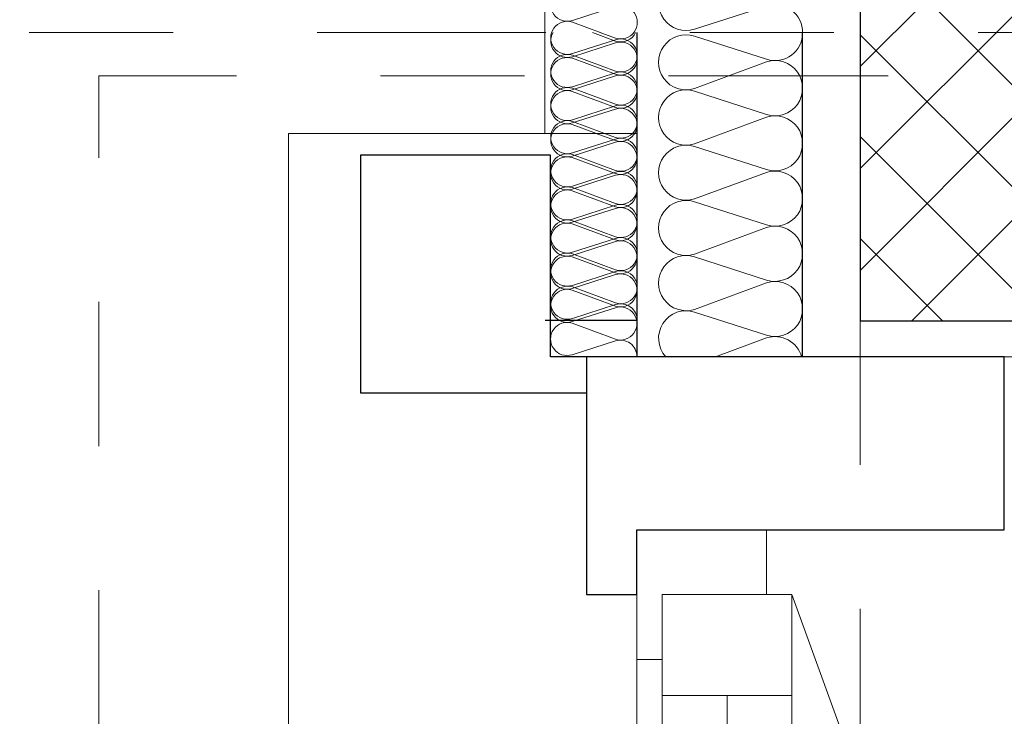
# Model space of a CAD drawing. Header units: metres. Extents: x -180 to 4, y -49 to 6.
# Tile 171 of 256: x -176.205 to -175.521, y -0.922 to -0.438. Entities that reach past the tile are written whole.
import ezdxf

# ---------------------------------------------------------------- set-up
doc = ezdxf.new("R2010")
doc.units = ezdxf.units.M
doc.header["$LTSCALE"] = 0.05
doc.header["$PDMODE"] = 1
doc.header["$PDSIZE"] = -2
for name, pattern in [('ISO-10 Strichpunktlinie', [4.699, 3.048, -0.762, 0.127, -0.762]), ('Linienart-20', [2.116531, 1.058062, -1.058469]), ('Linienart-34', [4.233, 2.116, -2.117]), ('Linienart-53', [5.291531, 3.175, -1.058062, 0.352704, -0.705764])]:
    doc.linetypes.add(name, pattern=pattern)
doc.layers.get('0').update_dxf_attribs({"lineweight": 25})
for name, color, linetype, lineweight, true_color in [('30 -33 Aussenwände- 3 Aussenstützen', 7, 'Continuous', 50, 0x0000dd), ('30 -33 Aussenwände- 7 Fassade_ Elemente', 7, 'Continuous', 9, 0x00aacc), ('30 -35 Decken- 1 Konstruktion-Träger- Stahlbeton', 7, 'Continuous', 13, 0x33aa00), ('70 -72 Beschriftung- 1 Beschriftung allgemein', 7, 'Continuous', 9, 0xff6633), ('70 -72 Beschriftung- 7 Detailverweise Linie', 7, 'Continuous', 9, 0x00dd00), ('70 -76 Bemaßung- 2 Allgemein', 7, 'Continuous', 5, 0x6666cc), ('CW-Unsichtbar', 7, 'Continuous', 9, 0x599559)]:
    doc.layers.add(name, color=color, linetype=linetype, lineweight=lineweight, true_color=true_color)
doc.layers.add('70 -71 Achsen- 1 Gebäudeachsen', color=7, linetype='Linienart-53', lineweight=18)
doc.layers.add('Keine', color=7, linetype='Continuous', lineweight=9)
doc.styles.add('Arial', font='arial.ttf')
doc.dimstyles.new('k+k 1_50', dxfattribs={"dimtxt": 0.100689, "dimasz": 0.05302, "dimexe": 0.05, "dimexo": 0.15, "dimgap": 0.01, "dimtad": 1, "dimdec": 3, "dimtxsty": 'Arial', "dimblk": 'VW_SLASH', "dimblk1": 'VW_SLASH', "dimblk2": 'VW_SLASH', "dimcen": 0, "dimdle": 0.05, "dimadec": 3, "dimazin": 0, "dimtfac": 0.75, "dimtdec": 3, "dimtix": 1, "dimtmove": 0, "dimatfit": 0, "dimldrblk": 'VW_SLASH-1', "dimfxl": 0.125, "dimfxlon": 1, "dimfrac": 2, "dimtolj": 1, "dimarcsym": 0})
doc.dimstyles.new('k+k_klein', dxfattribs={"dimtxt": 0.100689, "dimasz": 0.05302, "dimexe": 0.05, "dimexo": 0.15, "dimgap": 0.005, "dimtad": 1, "dimdec": 3, "dimtxsty": 'Arial', "dimblk": 'VW_SLASH-2', "dimblk1": 'VW_SLASH-2', "dimblk2": 'VW_SLASH-2', "dimcen": 0, "dimdle": 0.025, "dimadec": 3, "dimazin": 0, "dimtfac": 0.75, "dimtdec": 3, "dimtix": 1, "dimtmove": 0, "dimatfit": 0, "dimldrblk": 'VW_FILLEDARROW', "dimfxl": 0.1, "dimfxlon": 1, "dimfrac": 2, "dimtolj": 1, "dimarcsym": 0})

# ---------------------------------------------------------------- blocks, each defined once
blk = doc.blocks.new('Gruppe-2699')
at = {"color": 255, "linetype": 'Continuous', "lineweight": 9, "transparency": 33554687}
blk.add_wipeout([(-0.605, 0.035), (-0.605, -0.225), (0.605, -0.225), (0.605, 0.035)], dxfattribs=at).dxf.layer = '30 -33 Aussenwände- 7 Fassade_ Elemente'
at = {"layer": '30 -33 Aussenwände- 7 Fassade_ Elemente', "color": 7, "linetype": 'Continuous', "lineweight": 9, "transparency": 33554687, "flags": 128}
blk.add_lwpolyline([(-0.605, 0.035), (-0.605, -0.225), (0.605, -0.225), (0.605, 0.035)], dxfattribs=at)
blk = doc.blocks.new('Gruppe-2700')
at = {"color": 255, "linetype": 'Continuous', "lineweight": 9, "transparency": 33554687}
blk.add_wipeout([(-0.605, 0.125), (-0.605, 0.225), (0.605, 0.225), (0.605, 0.125)], dxfattribs=at).dxf.layer = '30 -33 Aussenwände- 7 Fassade_ Elemente'
at = {"layer": '30 -33 Aussenwände- 7 Fassade_ Elemente', "color": 7, "linetype": 'Continuous', "lineweight": 9, "transparency": 33554687, "flags": 128}
blk.add_lwpolyline([(-0.605, 0.125), (-0.605, 0.225), (0.605, 0.225), (0.605, 0.125)], dxfattribs=at)
blk = doc.blocks.new('Gruppe-2701')
at = {"color": 255, "linetype": 'Continuous', "lineweight": 5, "transparency": 33554687}
blk.add_wipeout([(-0.525, 0.1075), (-0.525, 0.125), (0.525, 0.125), (0.525, 0.1075)], dxfattribs=at).dxf.layer = '30 -33 Aussenwände- 7 Fassade_ Elemente'
blk = doc.blocks.new('Gruppe-2702')
at = {"layer": '30 -33 Aussenwände- 7 Fassade_ Elemente', "color": 7, "linetype": 'Continuous', "lineweight": 9, "transparency": 33554687}
blk.add_line((-0.525, 0.125), (0.525, 0.125), dxfattribs=at)
at = {"color": 255, "linetype": 'Continuous', "lineweight": 9, "transparency": 33554687}
blk.add_wipeout([(-0.5, 0.1075), (0.5, 0.1075), (0.5, 0.0175), (-0.5, 0.0175)], dxfattribs=at).dxf.layer = '30 -33 Aussenwände- 7 Fassade_ Elemente'
at = {"layer": '30 -33 Aussenwände- 7 Fassade_ Elemente', "color": 7, "linetype": 'Continuous', "lineweight": 9, "transparency": 33554687}
blk.add_line((-0.5, 0.0625), (0.5, 0.0625), dxfattribs=at)
at = {"layer": '30 -33 Aussenwände- 7 Fassade_ Elemente', "color": 7, "linetype": 'Continuous', "lineweight": 9, "transparency": 33554687, "flags": 128}
blk.add_lwpolyline([(-0.5, 0.1075), (0.5, 0.1075), (0.5, 0.0175), (-0.5, 0.0175)], close=True, dxfattribs=at)
blk = doc.blocks.new('Gruppe-2703')
at = {"color": 255, "linetype": 'Continuous', "lineweight": 9, "transparency": 33554687}
blk.add_wipeout([(0.605, 0.125), (0.525, 0.125), (0.525, 0.035), (0.605, 0.035)], dxfattribs=at).dxf.layer = '30 -33 Aussenwände- 7 Fassade_ Elemente'
at = {"layer": '30 -33 Aussenwände- 7 Fassade_ Elemente', "color": 7, "linetype": 'Continuous', "lineweight": 9, "transparency": 33554687, "flags": 128}
blk.add_lwpolyline([(0.605, 0.125), (0.525, 0.125), (0.525, 0.035), (0.605, 0.035)], close=True, dxfattribs=at)
at = {"color": 255, "linetype": 'Continuous', "lineweight": 9, "transparency": 33554687}
blk.add_wipeout([(0.5, 0.1075), (0.57, 0.1075), (0.57, 0.0175), (0.5, 0.0175)], dxfattribs=at).dxf.layer = '30 -33 Aussenwände- 7 Fassade_ Elemente'
at = {"layer": '30 -33 Aussenwände- 7 Fassade_ Elemente', "color": 7, "linetype": 'Continuous', "lineweight": 9, "transparency": 33554687}
for p, q in [((0.5, 0.1075), (0.5, 0.0175)), ((0.5, 0.0175), (0.5, 0.1075)), ((0.57, 0.0175), (0.57, 0.1075))]:
    blk.add_line(p, q, dxfattribs=at)
at = {"layer": '30 -33 Aussenwände- 7 Fassade_ Elemente', "color": 7, "linetype": 'Continuous', "lineweight": 9, "transparency": 33554687, "flags": 128}
blk.add_lwpolyline([(0.5, 0.1075), (0.57, 0.1075), (0.57, 0.0175), (0.5, 0.0175)], close=True, dxfattribs=at)
blk = doc.blocks.new('Gruppe-2704')
at = {"layer": '30 -33 Aussenwände- 7 Fassade_ Elemente', "color": 7, "transparency": 33554687}
for name in ['Gruppe-2700', 'Gruppe-2699']:
    blk.add_blockref(name, (0, 0), dxfattribs=at)
blk.add_blockref('Gruppe-2701', (0, 0), dxfattribs=at)
blk.add_blockref('Gruppe-2702', (0, 0), dxfattribs=at)
blk.add_blockref('Gruppe-2703', (0, 0), dxfattribs=at)
blk = doc.blocks.new('Fenster (2D)-105')
at = {"layer": 'CW-Unsichtbar', "linetype": 'Continuous', "lineweight": 5, "transparency": 33554687}
blk.add_point((0.605, 0), dxfattribs=at)
at = {"layer": '30 -33 Aussenwände- 7 Fassade_ Elemente', "color": 0, "flags": 1}
for tag in ['instanceID', 'IFC_UUID']:
    blk.add_attdef(tag, (-175.876, -2.01204), '', height=0.00018, dxfattribs=at)
at = {"layer": '30 -33 Aussenwände- 7 Fassade_ Elemente', "color": 7, "transparency": 33554687}
blk.add_blockref('Gruppe-2704', (0, 0), dxfattribs=at)
blk = doc.blocks.new('Gruppe-2705')
at = {"color": 255}
blk.add_wipeout([(-175.686, -0.79204), (-175.686, -2.01204), (-175.776, -2.01204), (-175.776, -0.79204)], dxfattribs=at).dxf.layer = '30 -33 Aussenwände- 7 Fassade_ Elemente'
at = {"layer": '30 -33 Aussenwände- 7 Fassade_ Elemente', "flags": 128}
blk.add_lwpolyline([(-175.686, -0.79204), (-175.686, -2.01204), (-175.776, -2.01204), (-175.776, -0.79204)], close=True, dxfattribs=at)
at = {"color": 255, "lineweight": 18}
blk.add_wipeout([(-175.686, -0.79204), (-175.686, -0.88204), (-175.776, -0.88204), (-175.776, -0.79204)], dxfattribs=at).dxf.layer = '30 -33 Aussenwände- 7 Fassade_ Elemente'
at = {"layer": '30 -33 Aussenwände- 7 Fassade_ Elemente', "lineweight": 18, "flags": 128}
blk.add_lwpolyline([(-175.686, -0.79204), (-175.686, -0.88204), (-175.776, -0.88204), (-175.776, -0.79204)], close=True, dxfattribs=at)
at = {"color": 255}
blk.add_wipeout([(-175.6685, -0.83704), (-175.6685, -1.97704), (-175.7585, -1.97704), (-175.7585, -0.83704)], dxfattribs=at).dxf.layer = '30 -33 Aussenwände- 7 Fassade_ Elemente'
at = {"layer": '30 -33 Aussenwände- 7 Fassade_ Elemente', "flags": 128}
blk.add_lwpolyline([(-175.6685, -0.83704), (-175.6685, -1.97704), (-175.7585, -1.97704), (-175.7585, -0.83704)], close=True, dxfattribs=at)
at = {"color": 255, "lineweight": 18}
blk.add_wipeout([(-175.6685, -0.83704), (-175.6685, -0.90704), (-175.7585, -0.90704), (-175.7585, -0.83704)], dxfattribs=at).dxf.layer = '30 -33 Aussenwände- 7 Fassade_ Elemente'
at = {"layer": '30 -33 Aussenwände- 7 Fassade_ Elemente', "linetype": 'Linienart-34'}
blk.add_line((-175.6685, -0.83704), (-175.2786, -1.90829), dxfattribs=at)
at = {"layer": '30 -33 Aussenwände- 7 Fassade_ Elemente', "lineweight": 18}
blk.add_line((-175.7135, -1.90704), (-175.7135, -0.90704), dxfattribs=at)
at = {"layer": '30 -33 Aussenwände- 7 Fassade_ Elemente', "lineweight": 18, "flags": 128}
blk.add_lwpolyline([(-175.6685, -0.83704), (-175.6685, -0.90704), (-175.7585, -0.90704), (-175.7585, -0.83704)], close=True, dxfattribs=at)
blk = doc.blocks.new('Gruppe-2712')
at = {"layer": '30 -33 Aussenwände- 7 Fassade_ Elemente', "lineweight": 9, "transparency": 33554687, "flags": 128}
for points in [[(0.1015, -4.02804, 0.324435), (0.12286, -4.02106, 0.324435), (0.12286, -3.99859, 0.324435), (0.1015, -3.99161), (0.0515, -4.00768, -0.324488), (0.03014, -4.0007, -0.324488), (0.03014, -3.97823, -0.324488), (0.0515, -3.97125), (0.1015, -3.98974, 0.324435), (0.12286, -3.98276, 0.324435), (0.12286, -3.96029, 0.324435), (0.1015, -3.95331), (0.0515, -3.96938, -0.324488), (0.03014, -3.9624, -0.324488), (0.03014, -3.93993, -0.324488), (0.0515, -3.93295), (0.1015, -3.95143, 0.324435), (0.12286, -3.94445, 0.324435), (0.12286, -3.92199, 0.324435), (0.1015, -3.91501), (0.0515, -3.93108, -0.767984), (0.03146, -3.9)], [(0.12581, -3.9, -0.426772), (0.1015, -3.91313), (0.06598, -3.9)], [(0.1015, -4.10464, 1.372583), (0.1015, -4.06822), (0.0515, -4.08429, -1.372995), (0.0515, -4.04786), (0.1015, -4.06634, 1.372583), (0.1015, -4.02991), (0.0515, -4.04598, -1.372995), (0.0515, -4.00956), (0.1015, -4.02804, 1.372583), (0.1015, -3.99161), (0.0515, -4.00768, -1.372995), (0.0515, -3.97125), (0.1015, -3.98974, 1.372583), (0.1015, -3.95331), (0.0515, -3.96938, -1.372995), (0.0515, -3.93295)], [(0.1265, -4.125, 0.513088), (0.1015, -4.10652), (0.0515, -4.12259, -1.372995), (0.0515, -4.08616), (0.1015, -4.10464, 1.372583), (0.1015, -4.06822), (0.0515, -4.08429, -1.372995), (0.0515, -4.04786), (0.1015, -4.06634, 1.372583), (0.1015, -4.02991)]]:
    blk.add_lwpolyline(points, format="xyb", dxfattribs=at)
blk = doc.blocks.new('Gruppe-2713')
at = {"layer": '30 -33 Aussenwände- 7 Fassade_ Elemente', "transparency": 33554687}
blk.add_blockref('Gruppe-2712', (0, 0), dxfattribs=at)
blk = doc.blocks.new('Dämmung-181')
at = {"layer": '30 -33 Aussenwände- 7 Fassade_ Elemente', "color": 7, "transparency": 33554687}
blk.add_blockref('Gruppe-2713', (0, 0), dxfattribs=at)
at = {"layer": '30 -33 Aussenwände- 7 Fassade_ Elemente', "color": 0, "flags": 1}
for tag in ['instanceID', 'prm0_value', 'prm1_value', 'prm2_value', 'prm3_value', 'prm4_value', 'prm5_value', 'prm6_value', 'IFC_UUID', 'prm0_name', 'prm0_type', 'prm1_name', 'prm1_type', 'prm2_name', 'prm2_type', 'prm3_name', 'prm3_type', 'prm4_name', 'prm4_type', 'prm5_name', 'prm5_type', 'prm6_name', 'prm6_type']:
    blk.add_attdef(tag, (-175.8042, -0.67204), '', height=0.00018, dxfattribs=at)
blk = doc.blocks.new('Gruppe-2715')
at = {"layer": '30 -33 Aussenwände- 7 Fassade_ Elemente', "lineweight": 9, "transparency": 33554687, "flags": 128}
for points in [[(0.07161, -3.99989, 0.324435), (0.08443, -3.99572, 0.324435), (0.08444, -3.98223, 0.324435), (0.07163, -3.97804), (0.04162, -3.98766, -0.324488), (0.02881, -3.98346, -0.324488), (0.02882, -3.96998, -0.324488), (0.04164, -3.9658), (0.07163, -3.97691, 0.324435), (0.08445, -3.97273, 0.324435), (0.08446, -3.95925, 0.324435), (0.07165, -3.95506), (0.04164, -3.96467, -0.324488), (0.02883, -3.96048, -0.324488), (0.02884, -3.94699, -0.324488), (0.04166, -3.94282), (0.07165, -3.95393, 0.324435), (0.08447, -3.94975, 0.324435), (0.08448, -3.93627, 0.324435), (0.07167, -3.93207), (0.04166, -3.94169, -0.688254), (0.02823, -3.92496)], [(0.08554, -3.92501, -0.374705), (0.07167, -3.93095), (0.05557, -3.92498)], [(0.07151, -4.13778, 1.372583), (0.07153, -4.11593), (0.04152, -4.12554, -1.372995), (0.04154, -4.10369), (0.07153, -4.1148, 1.372583), (0.07154, -4.09294), (0.04154, -4.10256, -1.372995), (0.04155, -4.08071), (0.07154, -4.09182, 1.372583), (0.07156, -4.06996), (0.04155, -4.07958, -1.372995), (0.04157, -4.05773), (0.07156, -4.06884, 1.372583), (0.07158, -4.04698), (0.04157, -4.0566, -1.372995), (0.04159, -4.03474), (0.07158, -4.04586, 1.372583), (0.0716, -4.024), (0.04159, -4.03362, -1.372995), (0.04161, -4.01176), (0.0716, -4.02287, 1.372583), (0.07161, -4.00102), (0.04161, -4.01064, -1.372995), (0.04162, -3.98878), (0.07161, -3.99989, 1.372583), (0.07163, -3.97804), (0.04162, -3.98766, -1.372995), (0.04164, -3.9658), (0.07163, -3.97691, 1.372583), (0.07165, -3.95506), (0.04164, -3.96467, -1.372995), (0.04166, -3.94282)], [(0.0865, -4.15001, 0.513088), (0.07151, -4.13891), (0.0415, -4.14853, -1.372995), (0.04152, -4.12667), (0.07151, -4.13778, 1.372583), (0.07153, -4.11593), (0.04152, -4.12554, -1.372995), (0.04154, -4.10369), (0.07153, -4.1148, 1.372583), (0.07154, -4.09294)]]:
    blk.add_lwpolyline(points, format="xyb", dxfattribs=at)
blk = doc.blocks.new('Gruppe-2716')
at = {"layer": '30 -33 Aussenwände- 7 Fassade_ Elemente', "transparency": 33554687}
blk.add_blockref('Gruppe-2715', (0, 0), dxfattribs=at)
blk = doc.blocks.new('Dämmung-182')
at = {"layer": '30 -33 Aussenwände- 7 Fassade_ Elemente', "color": 7, "transparency": 33554687}
blk.add_blockref('Gruppe-2716', (0, 0), dxfattribs=at)
at = {"layer": '30 -33 Aussenwände- 7 Fassade_ Elemente', "color": 0, "flags": 1}
for tag in ['instanceID', 'prm0_value', 'prm1_value', 'prm2_value', 'prm3_value', 'prm4_value', 'prm5_value', 'prm6_value', 'IFC_UUID', 'prm0_name', 'prm0_type', 'prm1_name', 'prm1_type', 'prm2_name', 'prm2_type', 'prm3_name', 'prm3_type', 'prm4_name', 'prm4_type', 'prm5_name', 'prm5_type', 'prm6_name', 'prm6_type']:
    blk.add_attdef(tag, (-175.84944, -0.67205), '', height=0.00018, dxfattribs=at)
blk = doc.blocks.new('Gruppe-2720')
at = {"layer": '30 -33 Aussenwände- 7 Fassade_ Elemente', "rotation": 90}
blk.add_blockref('Fenster (2D)-105', (-175.651, -1.40704), dxfattribs=at)
at = {"color": 255}
blk.add_wipeout([(-176.018, -0.44704), (-176.018, -8.69704), (-175.221, -8.69704), (-175.221, -0.44704)], dxfattribs=at).dxf.layer = '30 -33 Aussenwände- 7 Fassade_ Elemente'
blk.add_wipeout([(-175.776, -0.67204), (-175.221, -0.67204), (-175.221, -8.47204), (-175.776, -8.47204), (-175.776, -8.62704), (-176.018, -8.62704), (-176.018, -0.51704), (-175.776, -0.51704)], dxfattribs=at).dxf.layer = '30 -33 Aussenwände- 7 Fassade_ Elemente'
at = {"layer": '30 -33 Aussenwände- 7 Fassade_ Elemente', "flags": 128}
blk.add_lwpolyline([(-175.776, -0.67204), (-175.221, -0.67204), (-175.221, -8.47204), (-175.776, -8.47204), (-175.776, -8.62704), (-176.018, -8.62704), (-176.018, -0.51704), (-175.776, -0.51704)], close=True, dxfattribs=at)
at = {"layer": '30 -33 Aussenwände- 7 Fassade_ Elemente', "color": 7}
blk.add_blockref('Gruppe-2705', (0, 0), dxfattribs=at)
at = {"color": 255, "lineweight": 25}
blk.add_wipeout([(-175.776, -0.67204), (-175.836, -0.67204), (-175.836, -0.53204), (-175.968, -0.53204), (-175.968, -0.69704), (-175.776, -0.69704)], dxfattribs=at).dxf.layer = '30 -33 Aussenwände- 7 Fassade_ Elemente'
at = {"layer": '30 -33 Aussenwände- 7 Fassade_ Elemente', "lineweight": 25, "flags": 128}
blk.add_lwpolyline([(-175.776, -0.67204), (-175.836, -0.67204), (-175.836, -0.53204), (-175.968, -0.53204), (-175.968, -0.69704), (-175.776, -0.69704)], close=True, dxfattribs=at)
at = {"color": 255, "lineweight": 25}
blk.add_wipeout([(-175.776, -0.44704), (-175.776, -0.67204), (-175.661, -0.67204), (-175.661, -0.44704)], dxfattribs=at).dxf.layer = '30 -33 Aussenwände- 7 Fassade_ Elemente'
at = {"layer": '30 -33 Aussenwände- 7 Fassade_ Elemente', "lineweight": 25, "flags": 128}
blk.add_lwpolyline([(-175.776, -0.44704), (-175.776, -0.67204), (-175.661, -0.67204), (-175.661, -0.44704)], dxfattribs=at)
at = {"color": 255, "lineweight": 25}
blk.add_wipeout([(-175.811, -0.83704), (-175.776, -0.83704), (-175.776, -0.79204), (-175.521, -0.79204), (-175.521, -0.67204), (-175.811, -0.67204)], dxfattribs=at).dxf.layer = '30 -33 Aussenwände- 7 Fassade_ Elemente'
at = {"layer": '30 -33 Aussenwände- 7 Fassade_ Elemente', "lineweight": 25, "flags": 128}
blk.add_lwpolyline([(-175.811, -0.83704), (-175.776, -0.83704), (-175.776, -0.79204), (-175.521, -0.79204), (-175.521, -0.67204), (-175.811, -0.67204)], close=True, dxfattribs=at)
at = {"layer": '30 -33 Aussenwände- 7 Fassade_ Elemente'}
blk.add_blockref('Dämmung-182', (-175.86252, 3.47796), dxfattribs=at)
at = {"layer": '30 -33 Aussenwände- 7 Fassade_ Elemente', "xscale": -1, "rotation": 180}
blk.add_blockref('Dämmung-181', (-175.7875, -4.57204), dxfattribs=at)
blk = doc.blocks.new('Gruppe-2725')
at = {"layer": '30 -33 Aussenwände- 7 Fassade_ Elemente', "lineweight": 9, "transparency": 33554687, "flags": 128}
for points in [[(0.10156, -4.06541, 0.324435), (0.12292, -4.05844, 0.324435), (0.12293, -4.03598, 0.324435), (0.10158, -4.02898), (0.05157, -4.04501, -0.324488), (0.03021, -4.03802, -0.324488), (0.03023, -4.01554, -0.324488), (0.0516, -4.00858), (0.10158, -4.0271, 0.324435), (0.12295, -4.02014, 0.324435), (0.12296, -3.99767, 0.324435), (0.10161, -3.99068), (0.0516, -4.00671, -0.324488), (0.03024, -3.99971, -0.324488), (0.03026, -3.97724, -0.324488), (0.05163, -3.97028), (0.10161, -3.9888, 0.324435), (0.12297, -3.98184, 0.324435), (0.12299, -3.95937, 0.324435), (0.10164, -3.95237), (0.05163, -3.9684, -0.324488), (0.03027, -3.96141, -0.324488), (0.03029, -3.93894, -0.324488), (0.05166, -3.93198), (0.10164, -3.9505, 0.695025), (0.12387, -3.92235)], [(0.07597, -3.92231), (0.05166, -3.9301, -0.339144), (0.02973, -3.92227)], [(0.1015, -4.14201, 1.372583), (0.10152, -4.10558), (0.05151, -4.12162, -1.372995), (0.05154, -4.08519), (0.10153, -4.10371, 1.372583), (0.10155, -4.06728), (0.05154, -4.08331, -1.372995), (0.05157, -4.04689), (0.10156, -4.06541, 1.372583), (0.10158, -4.02898), (0.05157, -4.04501, -1.372995), (0.0516, -4.00858), (0.10158, -4.0271, 1.372583), (0.10161, -3.99068), (0.0516, -4.00671, -1.372995), (0.05163, -3.97028)], [(0.12648, -4.16239, 0.513088), (0.10149, -4.14389), (0.05148, -4.15992, -1.372995), (0.05151, -4.12349), (0.1015, -4.14201, 1.372583), (0.10152, -4.10558), (0.05151, -4.12162, -1.372995), (0.05154, -4.08519), (0.10153, -4.10371, 1.372583), (0.10155, -4.06728)]]:
    blk.add_lwpolyline(points, format="xyb", dxfattribs=at)
blk = doc.blocks.new('Gruppe-2726')
at = {"layer": '30 -33 Aussenwände- 7 Fassade_ Elemente', "transparency": 33554687}
blk.add_blockref('Gruppe-2725', (0, 0), dxfattribs=at)
blk = doc.blocks.new('Dämmung-185')
at = {"layer": '30 -33 Aussenwände- 7 Fassade_ Elemente', "color": 7, "transparency": 33554687}
blk.add_blockref('Gruppe-2726', (0, 0), dxfattribs=at)
at = {"layer": '30 -33 Aussenwände- 7 Fassade_ Elemente', "color": 0, "flags": 1}
for tag in ['instanceID', 'prm0_value', 'prm1_value', 'prm2_value', 'prm3_value', 'prm4_value', 'prm5_value', 'prm6_value', 'IFC_UUID', 'prm0_name', 'prm0_type', 'prm1_name', 'prm1_type', 'prm2_name', 'prm2_type', 'prm3_name', 'prm3_type', 'prm4_name', 'prm4_type', 'prm5_name', 'prm5_type', 'prm6_name', 'prm6_type']:
    blk.add_attdef(tag, (-175.76543, -0.44708), '', height=0.00018, dxfattribs=at)
blk = doc.blocks.new('Gruppe-2731')
at = {"layer": '30 -33 Aussenwände- 7 Fassade_ Elemente', "lineweight": 9, "transparency": 33554687, "flags": 128}
for points in [[(0.0715, -3.75641, 0.324435), (0.08431, -3.75223, 0.324435), (0.08431, -3.73875, 0.324435), (0.0715, -3.73456), (0.0415, -3.7442, -0.324488), (0.02868, -3.74001, -0.324488), (0.02868, -3.72653, -0.324488), (0.0415, -3.72234), (0.0715, -3.73343, 0.324435), (0.08431, -3.72925, 0.324435), (0.08431, -3.71576, 0.324435), (0.0715, -3.71158), (0.0415, -3.72122, -0.324488), (0.02868, -3.71703, -0.324488), (0.02868, -3.70355, -0.324488), (0.0415, -3.69936), (0.0715, -3.71045, 0.324435), (0.08431, -3.70626, 0.324435), (0.08431, -3.69278, 0.324435), (0.0715, -3.6886), (0.0415, -3.69824, -0.657726), (0.02761, -3.68237)], [(0.08491, -3.68237, -0.350876), (0.0715, -3.68747), (0.05771, -3.68237)], [(0.0715, -4.28499, 1.372583), (0.0715, -4.26314), (0.0415, -4.27278, -1.372995), (0.0415, -4.25092), (0.0715, -4.26201, 1.372583), (0.0715, -4.24015), (0.0415, -4.2498, -1.372995), (0.0415, -4.22794), (0.0715, -4.23903, 1.372583), (0.0715, -4.21717), (0.0415, -4.22681, -1.372995), (0.0415, -4.20496), (0.0715, -4.21605, 1.372583), (0.0715, -4.19419), (0.0415, -4.20383, -1.372995), (0.0415, -4.18198), (0.0715, -4.19307, 1.372583), (0.0715, -4.17121), (0.0415, -4.18085, -1.372995), (0.0415, -4.15899), (0.0715, -4.17008, 1.372583), (0.0715, -4.14823), (0.0415, -4.15787, -1.372995), (0.0415, -4.13601), (0.0715, -4.1471, 1.372583), (0.0715, -4.12525), (0.0415, -4.13489, -1.372995), (0.0415, -4.11303), (0.0715, -4.12412, 1.372583), (0.0715, -4.10226), (0.0415, -4.11191, -1.372995), (0.0415, -4.09005), (0.0715, -4.10114, 1.372583), (0.0715, -4.07928), (0.0415, -4.08892, -1.372995), (0.0415, -4.06707), (0.0715, -4.07816, 1.372583), (0.0715, -4.0563), (0.0415, -4.06594, -1.372995), (0.0415, -4.04409), (0.0715, -4.05518, 1.372583), (0.0715, -4.03332), (0.0415, -4.04296, -1.372995), (0.0415, -4.0211), (0.0715, -4.03219, 1.372583), (0.0715, -4.01034), (0.0415, -4.01998, -1.372995), (0.0415, -3.99812), (0.0715, -4.00921, 1.372583), (0.0715, -3.98736), (0.0415, -3.997, -1.372995), (0.0415, -3.97514), (0.0715, -3.98623, 1.372583), (0.0715, -3.96437), (0.0415, -3.97402, -1.372995), (0.0415, -3.95216), (0.0715, -3.96325, 1.372583), (0.0715, -3.94139), (0.0415, -3.95103, -1.372995), (0.0415, -3.92918), (0.0715, -3.94027, 1.372583), (0.0715, -3.91841), (0.0415, -3.92805, -1.372995), (0.0415, -3.9062), (0.0715, -3.91729, 1.372583), (0.0715, -3.89543), (0.0415, -3.90507, -1.372995), (0.0415, -3.88321), (0.0715, -3.8943, 1.372583), (0.0715, -3.87245), (0.0415, -3.88209, -1.372995), (0.0415, -3.86023), (0.0715, -3.87132, 1.372583), (0.0715, -3.84947), (0.0415, -3.85911, -1.372995), (0.0415, -3.83725), (0.0715, -3.84834, 1.372583), (0.0715, -3.82648), (0.0415, -3.83613, -1.372995), (0.0415, -3.81427), (0.0715, -3.82536, 1.372583), (0.0715, -3.8035), (0.0415, -3.81314, -1.372995), (0.0415, -3.79129), (0.0715, -3.80238, 1.372583), (0.0715, -3.78052), (0.0415, -3.79016, -1.372995), (0.0415, -3.76831), (0.0715, -3.7794, 1.372583), (0.0715, -3.75754), (0.0415, -3.76718, -1.372995), (0.0415, -3.74532), (0.0715, -3.75641, 1.372583), (0.0715, -3.73456), (0.0415, -3.7442, -1.372995), (0.0415, -3.72234), (0.0715, -3.73343, 1.372583), (0.0715, -3.71158), (0.0415, -3.72122, -1.372995), (0.0415, -3.69936)], [(0.0865, -4.2972, 0.513088), (0.0715, -4.28612), (0.0415, -4.29576, -1.372995), (0.0415, -4.2739), (0.0715, -4.28499, 1.372583), (0.0715, -4.26314), (0.0415, -4.27278, -1.372995), (0.0415, -4.25092), (0.0715, -4.26201, 1.372583), (0.0715, -4.24015)]]:
    blk.add_lwpolyline(points, format="xyb", dxfattribs=at)
blk = doc.blocks.new('Gruppe-2732')
at = {"layer": '30 -33 Aussenwände- 7 Fassade_ Elemente', "transparency": 33554687}
blk.add_blockref('Gruppe-2731', (0, 0), dxfattribs=at)
blk = doc.blocks.new('Dämmung-187')
at = {"layer": '30 -33 Aussenwände- 7 Fassade_ Elemente', "color": 7, "transparency": 33554687}
blk.add_blockref('Gruppe-2732', (0, 0), dxfattribs=at)
at = {"layer": '30 -33 Aussenwände- 7 Fassade_ Elemente', "color": 0, "flags": 1}
for tag in ['prm0_value', 'prm1_value', 'prm2_value', 'prm3_value', 'prm4_value', 'prm5_value', 'prm6_value', 'IFC_UUID', 'instanceID', 'prm0_name', 'prm0_type', 'prm2_name', 'prm2_type', 'prm3_name', 'prm3_type', 'prm6_name', 'prm6_type', 'prm1_name', 'prm1_type', 'prm4_name', 'prm4_type', 'prm5_name', 'prm5_type']:
    blk.add_attdef(tag, (-175.84617, -0.64688), '', height=0.00018, dxfattribs=at)
blk = doc.blocks.new('Gruppe-2733')
at = {"layer": '30 -33 Aussenwände- 7 Fassade_ Elemente', "lineweight": 9}
blk.add_line((-175.84, -0.51704), (-175.84, -0.02804), dxfattribs=at)
at = {"layer": '30 -33 Aussenwände- 7 Fassade_ Elemente', "lineweight": 25}
blk.add_line((-175.77584, -0.64688), (-175.83984, -0.64688), dxfattribs=at)
at = {"layer": '70 -72 Beschriftung- 1 Beschriftung allgemein', "flags": 128}
blk.add_lwpolyline([(-175.621, -0.44704), (-175.621, -0.24704), (-175.221, -0.24704)], dxfattribs=at)
at = {"layer": '30 -33 Aussenwände- 7 Fassade_ Elemente'}
for name, p in [('Dämmung-187', (-175.86233, 3.65033)), ('Dämmung-185', (-175.7875, 3.71531))]:
    blk.add_blockref(name, p, dxfattribs=at)
blk = doc.blocks.new('Gruppe-9729')
at = {"layer": '30 -35 Decken- 1 Konstruktion-Träger- Stahlbeton', "color": 7, "linetype": 'Linienart-20', "lineweight": 13, "transparency": 33554687}
blk.add_line((-175.621, -0.64704), (-175.621, -11.89704), dxfattribs=at)
at = {"layer": '30 -35 Decken- 1 Konstruktion-Träger- Stahlbeton', "color": 7, "linetype": 'Continuous', "lineweight": 35, "transparency": 33554687, "flags": 128}
blk.add_lwpolyline([(-175.221, -0.64704), (-175.621, -0.64704)], dxfattribs=at)
at = {"layer": '30 -35 Decken- 1 Konstruktion-Träger- Stahlbeton', "color": 0, "flags": 1}
for tag in ['instanceID', 'IFC_UUID']:
    blk.add_attdef(tag, (-175.621, -11.89704), '', height=0.00018, dxfattribs=at)
blk = doc.blocks.new('Gruppe-11495')
at = {"layer": '30 -33 Aussenwände- 3 Aussenstützen', "linetype": 'Continuous', "lineweight": 9, "transparency": 33554687}
for p, q in [((-175.421, -0.39704), (-175.421, -0.49704)), ((-175.471, -0.44704), (-175.371, -0.44704))]:
    blk.add_line(p, q, dxfattribs=at)
blk = doc.blocks.new('Gruppe-11496')
at = {"color": 255, "lineweight": 25, "transparency": 33554687}
blk.add_wipeout([(-175.221, -0.24704), (-175.621, -0.24704), (-175.621, -0.64704), (-175.221, -0.64704)], dxfattribs=at).dxf.layer = '30 -33 Aussenwände- 3 Aussenstützen'
at = {"layer": '30 -33 Aussenwände- 3 Aussenstützen', "linetype": 'Continuous', "lineweight": 9, "transparency": 33554687}
h = blk.add_hatch(dxfattribs=at)
h.set_pattern_fill('Beton 1mm SRF', style=0, pattern_type=2)
h.set_pattern_definition([(45, (0, 0), (0.03535534, -0.03535534), []), (-45, (0, 0), (0.03535534, 0.03535534), [])])
h.paths.add_polyline_path([(-175.221, -0.24704), (-175.621, -0.24704), (-175.621, -0.64704), (-175.221, -0.64704)])
at = {"layer": '30 -33 Aussenwände- 3 Aussenstützen', "lineweight": 25, "transparency": 33554687, "flags": 128}
blk.add_lwpolyline([(-175.221, -0.24704), (-175.621, -0.24704), (-175.621, -0.64704), (-175.221, -0.64704)], close=True, dxfattribs=at)
at = {"layer": '30 -33 Aussenwände- 3 Aussenstützen', "transparency": 33554687}
blk.add_blockref('Gruppe-11495', (0, 0), dxfattribs=at)
blk = doc.blocks.new('Gruppe-11497')
at = {"layer": '30 -33 Aussenwände- 3 Aussenstützen', "color": 7}
blk.add_blockref('Gruppe-11496', (0, 0), dxfattribs=at)
at = {"layer": '30 -33 Aussenwände- 3 Aussenstützen', "color": 0, "flags": 1}
for tag in ['instanceID', 'IFC_UUID']:
    blk.add_attdef(tag, (-175.621, -0.64704), '', height=0.00018, dxfattribs=at)
blk = doc.blocks.new('_01-OG1_Tragwerk (2D)')
at = {"layer": '30 -33 Aussenwände- 7 Fassade_ Elemente', "color": 7}
blk.add_blockref('Gruppe-2720', (0, 0), dxfattribs=at)
blk.add_blockref('Gruppe-2733', (0, 0), dxfattribs=at)
at = {"layer": '30 -35 Decken- 1 Konstruktion-Träger- Stahlbeton'}
blk.add_blockref('Gruppe-9729', (0, 0), dxfattribs=at)
at = {"layer": '30 -33 Aussenwände- 3 Aussenstützen'}
blk.add_blockref('Gruppe-11497', (0, 0), dxfattribs=at)
blk = doc.blocks.new('_OG1_2D (2D)')
at = {"layer": '70 -72 Beschriftung- 7 Detailverweise Linie', "linetype": 'ISO-10 Strichpunktlinie', "flags": 128}
blk.add_lwpolyline([(-176.14966208, -8.6771336), (-176.14966208, -0.4771336), (-175.12966208, -0.4771336), (-175.12966208, -8.6771336)], close=True, dxfattribs=at)
blk = doc.blocks.new('VW_SLASH')
at = {"color": 0, "linetype": 'ByBlock', "lineweight": -2, "transparency": 16777216}
blk.add_line((0.943, 0), (-1, 0), dxfattribs=at)
at = {"color": 0, "lineweight": 20, "transparency": 16777216, "flags": 128}
blk.add_lwpolyline([(0.5, 0.5), (-0.5, -0.5)], dxfattribs=at)
blk = doc.blocks.new('*D16158')
at = {"layer": '70 -76 Bemaßung- 2 Allgemein', "color": 0, "lineweight": -2}
for p, q in [((-176.018, 0.77496), (-176.018, 0.94996)), ((-175.221, 0.77496), (-175.221, 0.94996)), ((-175.27402, 0.89996), (-175.96498, 0.89996))]:
    blk.add_line(p, q, dxfattribs=at)
at = {"layer": 'Defpoints', "color": 0}
for p in [(-176.018, 0.89996), (-176.018, -0.48704), (-175.221, -0.67204)]:
    blk.add_point(p, dxfattribs=at)
at = {"layer": '70 -76 Bemaßung- 2 Allgemein', "color": 0, "lineweight": -2, "xscale": 0.05302001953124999, "yscale": 0.05302001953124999, "zscale": 0.05302001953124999, "rotation": 180}
blk.add_blockref('VW_SLASH', (-176.018, 0.89996), dxfattribs=at)
at = {"layer": '70 -76 Bemaßung- 2 Allgemein', "color": 0, "lineweight": -2, "xscale": 0.05302001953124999, "yscale": 0.05302001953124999, "zscale": 0.05302001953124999}
blk.add_blockref('VW_SLASH', (-175.221, 0.89996), dxfattribs=at)
at = {"layer": '70 -76 Bemaßung- 2 Allgemein', "color": 0, "insert": (-175.6195, 0.97729), "char_height": 0.1006887, "attachment_point": 5, "style": 'Arial'}
blk.add_mtext('\\A1;79\\S7^ ;', dxfattribs=at)
blk = doc.blocks.new('VW_SLASH-1')
at = {"color": 0, "linetype": 'ByBlock', "lineweight": -2, "transparency": 16777216}
blk.add_line((0.943, 0), (-1, 0), dxfattribs=at)
at = {"color": 0, "lineweight": 5, "transparency": 16777216, "flags": 128}
blk.add_lwpolyline([(0.5, 0.5), (-0.5, -0.5)], dxfattribs=at)
blk = doc.blocks.new('VW_SLASH-2')
at = {"color": 0, "linetype": 'ByBlock', "lineweight": -2, "transparency": 16777216}
blk.add_line((0.472, 0), (-1, 0), dxfattribs=at)
at = {"color": 0, "lineweight": 5, "transparency": 16777216, "flags": 128}
blk.add_lwpolyline([(0.5, 0.5), (-0.5, -0.5)], dxfattribs=at)
blk = doc.blocks.new('*D16412')
at = {"layer": '70 -76 Bemaßung- 2 Allgemein', "color": 0, "lineweight": -2}
for p, q in [((-176.018, 2.29996), (-176.018, 2.44996)), ((-175.421, 2.29996), (-175.421, 2.44996)), ((-175.47402, 2.39996), (-175.96498, 2.39996))]:
    blk.add_line(p, q, dxfattribs=at)
at = {"layer": 'Defpoints', "color": 0}
for p in [(-176.018, 2.39996), (-175.421, 0.31863), (-176.018, -0.49704)]:
    blk.add_point(p, dxfattribs=at)
at = {"layer": '70 -76 Bemaßung- 2 Allgemein', "color": 0, "lineweight": -2, "xscale": 0.05302001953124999, "yscale": 0.05302001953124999, "zscale": 0.05302001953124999, "rotation": 180}
blk.add_blockref('VW_SLASH-2', (-176.018, 2.39996), dxfattribs=at)
at = {"layer": '70 -76 Bemaßung- 2 Allgemein', "color": 0, "lineweight": -2, "xscale": 0.05302001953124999, "yscale": 0.05302001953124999, "zscale": 0.05302001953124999}
blk.add_blockref('VW_SLASH-2', (-175.421, 2.39996), dxfattribs=at)
at = {"layer": '70 -76 Bemaßung- 2 Allgemein', "color": 0, "insert": (-175.7195, 2.47229), "char_height": 0.1006887, "attachment_point": 5, "style": 'Arial'}
blk.add_mtext('\\A1;59\\S7^ ;', dxfattribs=at)
blk = doc.blocks.new('VW_FILLEDARROW')
at = {"linetype": 'Continuous', "lineweight": 0, "transparency": 16777216}
blk.add_hatch(color=0, dxfattribs=at).paths.add_polyline_path([(-2.829, 0.758), (0, 0), (-2.829, -0.758)])
at = {"color": 0, "lineweight": 5, "transparency": 16777216, "flags": 128}
blk.add_lwpolyline([(-2.829, 0.758), (0, 0), (-2.829, -0.758)], close=True, dxfattribs=at)
blk = doc.blocks.new('*D16416')
at = {"layer": '70 -76 Bemaßung- 2 Allgemein', "color": 0, "lineweight": -2}
for p, q in [((-176.018, 1.79996), (-176.018, 1.94996)), ((-175.84, 1.79996), (-175.84, 1.94996)), ((-176.07102, 1.89996), (-176.12404, 1.89996)), ((-175.84, 1.89996), (-176.018, 1.89996)), ((-175.78698, 1.89996), (-175.73396, 1.89996))]:
    blk.add_line(p, q, dxfattribs=at)
at = {"layer": 'Defpoints', "color": 0}
for p in [(-176.018, 1.89996), (-175.84, -0.02804), (-176.018, -0.51704)]:
    blk.add_point(p, dxfattribs=at)
at = {"layer": '70 -76 Bemaßung- 2 Allgemein', "color": 0, "lineweight": -2, "xscale": 0.05302001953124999, "yscale": 0.05302001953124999, "zscale": 0.05302001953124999}
blk.add_blockref('VW_SLASH-2', (-176.018, 1.89996), dxfattribs=at)
at = {"layer": '70 -76 Bemaßung- 2 Allgemein', "color": 0, "lineweight": -2, "xscale": 0.05302001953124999, "yscale": 0.05302001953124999, "zscale": 0.05302001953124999, "rotation": 180}
blk.add_blockref('VW_SLASH-2', (-175.84, 1.89996), dxfattribs=at)
at = {"layer": '70 -76 Bemaßung- 2 Allgemein', "color": 0, "insert": (-175.929, 2.03314), "char_height": 0.1006887, "attachment_point": 5, "style": 'Arial'}
blk.add_mtext('\\A1;17\\S8^ ;', dxfattribs=at)
blk = doc.blocks.new('*D16575')
at = {"layer": '70 -76 Bemaßung- 2 Allgemein', "color": 0, "lineweight": -2}
for p, q in [((-175.421, 1.54996), (-175.421, 1.44996)), ((-175.621, 1.29996), (-175.621, 1.44996)), ((-175.47402, 1.39996), (-175.56798, 1.39996))]:
    blk.add_line(p, q, dxfattribs=at)
at = {"layer": 'Defpoints', "color": 0}
for p in [(-175.621, 1.39996), (-175.421, 1.39996), (-175.621, -0.64704)]:
    blk.add_point(p, dxfattribs=at)
at = {"layer": '70 -76 Bemaßung- 2 Allgemein', "color": 0, "lineweight": -2, "xscale": 0.05302001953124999, "yscale": 0.05302001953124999, "zscale": 0.05302001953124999, "rotation": 180}
blk.add_blockref('VW_SLASH-2', (-175.621, 1.39996), dxfattribs=at)
at = {"layer": '70 -76 Bemaßung- 2 Allgemein', "color": 0, "lineweight": -2, "xscale": 0.05302001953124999, "yscale": 0.05302001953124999, "zscale": 0.05302001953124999}
blk.add_blockref('VW_SLASH-2', (-175.421, 1.39996), dxfattribs=at)
at = {"layer": '70 -76 Bemaßung- 2 Allgemein', "color": 0, "insert": (-175.521, 1.45636), "char_height": 0.100689, "attachment_point": 5, "style": 'Arial'}
blk.add_mtext('\\A1;20', dxfattribs=at)
blk = doc.blocks.new('*D16964')
at = {"layer": '70 -76 Bemaßung- 2 Allgemein', "color": 0, "lineweight": -2}
for p, q in [((-177.768, -0.39402), (-177.768, -0.341)), ((-177.668, -0.44704), (-177.818, -0.44704)), ((-177.768, -0.51704), (-177.768, -0.44704)), ((-177.668, -0.51704), (-177.818, -0.51704)), ((-177.768, -0.57006), (-177.768, -0.62308))]:
    blk.add_line(p, q, dxfattribs=at)
at = {"layer": 'Defpoints', "color": 0}
for p in [(-177.768, -0.44704), (-177.268, -0.44704), (-176.018, -0.51704)]:
    blk.add_point(p, dxfattribs=at)
at = {"layer": '70 -76 Bemaßung- 2 Allgemein', "color": 0, "lineweight": -2, "xscale": 0.05302001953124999, "yscale": 0.05302001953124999, "zscale": 0.05302001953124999}
for p, rotation in [((-177.768, -0.44704), 270), ((-177.768, -0.51704), 90)]:
    blk.add_blockref('VW_SLASH-2', p, dxfattribs=dict(at, rotation=rotation))
at = {"layer": '70 -76 Bemaßung- 2 Allgemein', "color": 0, "insert": (-177.98403, -0.48204), "char_height": 0.100689, "attachment_point": 5, "rotation": 90, "style": 'Arial'}
blk.add_mtext('\\A1;7', dxfattribs=at)
blk = doc.blocks.new('*D16965')
at = {"layer": '70 -76 Bemaßung- 2 Allgemein', "color": 0, "lineweight": -2}
for p, q in [((-177.668, -0.51704), (-177.818, -0.51704)), ((-177.768, -0.67902), (-177.768, -0.57006)), ((-177.668, -0.73204), (-177.818, -0.73204))]:
    blk.add_line(p, q, dxfattribs=at)
at = {"layer": 'Defpoints', "color": 0}
for p in [(-177.768, -0.51704), (-176.018, -0.51704), (-175.521, -0.73204)]:
    blk.add_point(p, dxfattribs=at)
at = {"layer": '70 -76 Bemaßung- 2 Allgemein', "color": 0, "lineweight": -2, "xscale": 0.05302001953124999, "yscale": 0.05302001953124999, "zscale": 0.05302001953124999}
for p, rotation in [((-177.768, -0.51704), 90), ((-177.768, -0.73204), 270)]:
    blk.add_blockref('VW_SLASH-2', p, dxfattribs=dict(at, rotation=rotation))
at = {"layer": '70 -76 Bemaßung- 2 Allgemein', "color": 0, "insert": (-177.85896, -0.63487), "char_height": 0.1006887, "attachment_point": 5, "rotation": 90, "style": 'Arial'}
blk.add_mtext('\\A1;21\\S5^ ;', dxfattribs=at)
blk = doc.blocks.new('_Achsen (3D)')
at = {"layer": '70 -71 Achsen- 1 Gebäudeachsen', "transparency": 33554687}
blk.add_line((-179.668, -0.44704), (3.826, -0.44704), dxfattribs=at)
blk = doc.blocks.new('Gruppe-15235')
at = {"layer": '70 -76 Bemaßung- 2 Allgemein'}
dim = blk.add_linear_dim(base=(-176.018, 0.89996), p1=(-175.221, -0.67204), p2=(-176.018, -0.48704), text='79\\S7^ ;', dimstyle='k+k 1_50', override={"dimtxt": 0.100689, "dimgap": 0.01, "dimpost": '<>', "dimtxsty": 'Arial', "dimtmove": 2}, dxfattribs=at)
dim.commit()
dim.dimension.update_dxf_attribs({"geometry": '*D16158', "text_midpoint": (-175.6195, 0.97729)})
blk = doc.blocks.new('Gruppe-15261')
at = {"layer": '70 -76 Bemaßung- 2 Allgemein'}
dim = blk.add_linear_dim(base=(-176.01799996, 2.39995802), p1=(-175.42099996, 0.31863282), p2=(-176.01799996, -0.49704198), text='59\\S7^ ;', dimstyle='k+k_klein', override={"dimtxt": 0.100689, "dimgap": 0.005, "dimdec": 8, "dimpost": '<>', "dimtxsty": 'Arial', "dimtmove": 2}, dxfattribs=at)
dim.commit()
dim.dimension.update_dxf_attribs({"geometry": '*D16412', "text_midpoint": (-175.71949996, 2.47228517)})
blk = doc.blocks.new('Gruppe-15262')
at = {"layer": '70 -76 Bemaßung- 2 Allgemein'}
dim = blk.add_linear_dim(base=(-176.018, 1.89996), p1=(-175.84, -0.02804), p2=(-176.018, -0.51704), text='17\\S8^ ;', dimstyle='k+k_klein', override={"dimtxt": 0.100689, "dimgap": 0.01, "dimpost": '<>', "dimtxsty": 'Arial', "dimtix": 0, "dimtmove": 2}, dxfattribs=at)
dim.commit()
dim.dimension.update_dxf_attribs({"geometry": '*D16416', "text_midpoint": (-175.929, 2.03314)})
blk = doc.blocks.new('Gruppe-15263')
at = {"layer": '70 -76 Bemaßung- 2 Allgemein'}
dim = blk.add_linear_dim(base=(-175.62099996, 1.39995802), p1=(-175.42099996, 1.39995802), p2=(-175.62099996, -0.64704198), text='20', dimstyle='k+k_klein', override={"dimtxt": 0.100689, "dimgap": 0.005, "dimdec": 8, "dimpost": '<>', "dimtxsty": 'Arial', "dimtmove": 2}, dxfattribs=at)
dim.commit()
dim.dimension.update_dxf_attribs({"geometry": '*D16575', "text_midpoint": (-175.52099996, 1.45635958)})
blk = doc.blocks.new('Gruppe-15271')
at = {"layer": '70 -76 Bemaßung- 2 Allgemein'}
dim = blk.add_linear_dim(base=(-177.76799996, -0.44704198), p1=(-176.01799996, -0.51704198), p2=(-177.26799996, -0.44704198), angle=270, text='7', dimstyle='k+k_klein', override={"dimtxt": 0.100689, "dimgap": 0.01, "dimdec": 8, "dimpost": '<>', "dimtxsty": 'Arial', "dimtix": 0, "dimtmove": 2}, dxfattribs=at)
dim.commit()
dim.dimension.update_dxf_attribs({"geometry": '*D16964', "text_midpoint": (-177.98403295, -0.48204198)})
dim = blk.add_linear_dim(base=(-177.76799996, -0.51704198), p1=(-175.52099996, -0.73204198), p2=(-176.01799996, -0.51704198), angle=270, text='21\\S5^ ;', dimstyle='k+k_klein', override={"dimtxt": 0.100689, "dimgap": 0.01, "dimdec": 8, "dimpost": '<>', "dimtxsty": 'Arial', "dimtmove": 2}, dxfattribs=at)
dim.commit()
dim.dimension.update_dxf_attribs({"geometry": '*D16965', "text_midpoint": (-177.85896246, -0.63486552), "dimtype": 160})
blk = doc.blocks.new('_OG1_2D Bemaßung_ Beschriftung (2D)')
at = {"layer": '70 -76 Bemaßung- 2 Allgemein'}
for name in ['Gruppe-15261', 'Gruppe-15262', 'Gruppe-15263', 'Gruppe-15235', 'Gruppe-15271']:
    blk.add_blockref(name, (0, 0), dxfattribs=at)

msp = doc.modelspace()

# ---------------------------------------------------------------- block references
at = {"layer": 'Keine', "color": 1}
msp.add_blockref('_01-OG1_Tragwerk (2D)', (0, 0), dxfattribs=at)

# ---------------------------------------------------------------- next in the draw order: block references
msp.add_blockref('_OG1_2D (2D)', (0, 0), dxfattribs=at)

# ---------------------------------------------------------------- next in the draw order: block references
msp.add_blockref('_OG1_2D Bemaßung_ Beschriftung (2D)', (0, 0), dxfattribs=at)

# ---------------------------------------------------------------- next in the draw order: block references
msp.add_blockref('_Achsen (3D)', (0, 0), dxfattribs=at)

doc.saveas('drawing.dxf')
